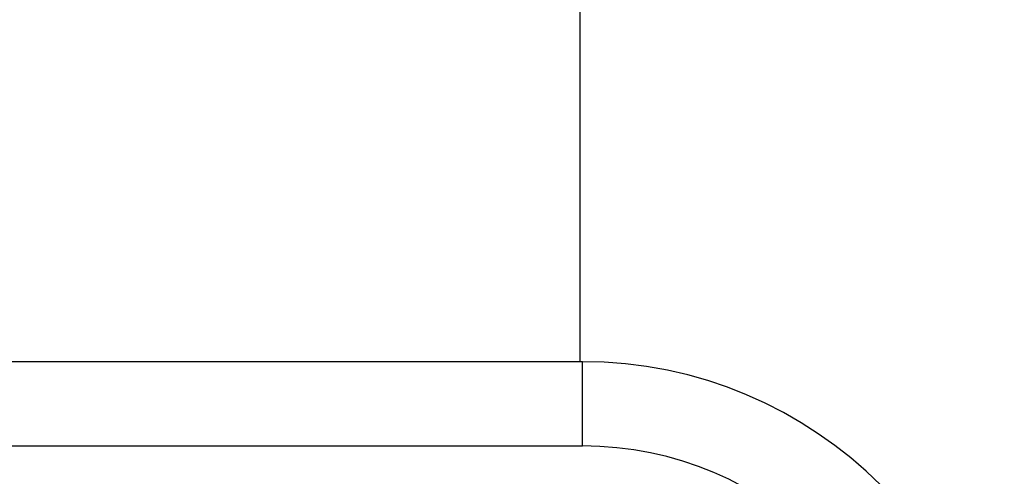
# Model space of a CAD drawing. Header units: inches. Extents: x 4 to 134, y 7 to 73.
# Tile 28 of 104: x 27.096 to 27.555, y 20.351 to 20.564. Entities that reach past the tile are written whole.
import ezdxf

# ---------------------------------------------------------------- set-up
doc = ezdxf.new("R2010")
doc.units = ezdxf.units.IN
doc.header["$MEASUREMENT"] = 0
doc.layers.add('Visible Edges(ANSI)', color=7, linetype='Continuous', lineweight=25)
doc.layers.add('Visible Tangent Edges(ANSI)', color=7, linetype='Continuous', lineweight=25)

msp = doc.modelspace()

# ---------------------------------------------------------------- linework, layer by layer
at = {"layer": 'Visible Edges(ANSI)'}
for p, q in [((27.35685246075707, 46.93956624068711), (27.35685246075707, 20.40428277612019)), ((27.35804931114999, 20.40428277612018), (26.7089852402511, 20.40428277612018))]:
    msp.add_line(p, q, dxfattribs=at)
msp.add_arc((27.35804931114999, 20.20743238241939), 0.1968503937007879, 0, 90, dxfattribs=at)
at = {"layer": 'Visible Tangent Edges(ANSI)'}
for p, q in [((27.35804931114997, 20.36491269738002), (27.35804931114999, 20.40428277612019)), ((26.70898524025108, 20.36491269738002), (27.35804931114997, 20.36491269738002))]:
    msp.add_line(p, q, dxfattribs=at)
msp.add_arc((27.35804931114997, 20.20743238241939), 0.1574803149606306, 0, 90, dxfattribs=at)

doc.saveas('drawing.dxf')
